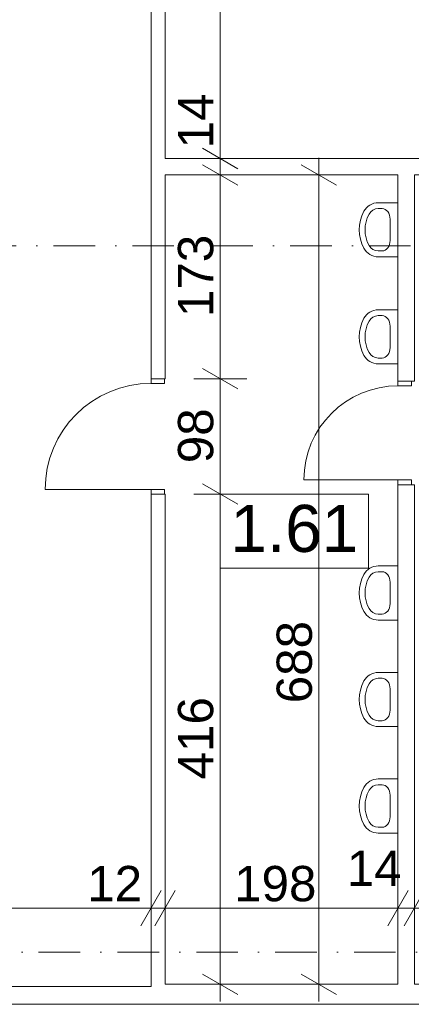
# Model space of a CAD drawing. Extents: x -283435 to 14216, y -77540 to 30522.
# Tile 37 of 177: x -155808 to -152479, y -73106 to -64740. Entities that reach past the tile are written whole.
import ezdxf

# ---------------------------------------------------------------- set-up
doc = ezdxf.new("R2010")
doc.units = 0
doc.header["$MEASUREMENT"] = 0
doc.linetypes.add('Kropki i Kreski', pattern=[670.277762, 352.777767, -176.388884, 0, -141.111112])
for name, color, linetype in [('Drzwi ArchiCAD', 7, 'Continuous'), ('SANITARNE', 7, 'Continuous'), ('WYMIARY', 7, 'Continuous'), ('ŚCIANY', 7, 'Continuous')]:
    doc.layers.add(name, color=color, linetype=linetype)
for name, color, linetype, lineweight in [('Drzwi ArchiCAD_Nr_Pióra__3', 3, 'Continuous', 18), ('Drzwi ArchiCAD_Nr_Pióra__7', 7, 'Continuous', 18), ('OPISY_Nr_Pióra__65', 65, 'Continuous', 18), ('OPISY_Nr_Pióra__86', 86, 'Continuous', 18), ('OSIE_Nr_Pióra__7', 7, 'Continuous', 18), ('SANITARNE_Nr_Pióra__6', 6, 'Continuous', 9), ('WYMIARY_Nr_Pióra__4', 4, 'Continuous', 18), ('WYMIARY_Nr_Pióra__5', 5, 'Continuous', 18), ('ŚCIANY_Nr_Pióra__7', 7, 'Continuous', 18)]:
    doc.layers.add(name, color=color, linetype=linetype, lineweight=lineweight)
doc.styles.add('GENERATED_STYLE_1', font='arial.ttf')
doc.styles.add('GENERATED_STYLE_2', font='txt')
doc.dimstyles.new('GENERATED_STYLE__1', dxfattribs={"dimtxt": 300, "dimasz": 228, "dimexe": 0.18, "dimexo": 0, "dimgap": 0.09, "dimtad": 1, "dimdec": 0, "dimlfac": 0.1, "dimzin": 0, "dimdsep": 46, "dimtxsty": 'GENERATED_STYLE_2', "dimblk": 'ARROWHEAD_2', "dimblk1": 'ARROWHEAD_2', "dimblk2": 'ARROWHEAD_2', "dimcen": 0.09, "dimclrd": 256, "dimclre": 256, "dimclrt": 256, "dimazin": 0, "dimtfac": 1, "dimtdec": 4, "dimtmove": 0, "dimatfit": 3, "dimfxl": 1, "dimtolj": 1, "dimtzin": 0, "dimarcsym": 0})
doc.dimstyles.new('GENERATED_STYLE__2', dxfattribs={"dimtxt": 300, "dimasz": 228, "dimexe": 0.18, "dimexo": 0, "dimgap": 0.09, "dimtad": 1, "dimtih": 1, "dimtoh": 1, "dimdec": 0, "dimlfac": 0.1, "dimzin": 0, "dimdsep": 46, "dimtxsty": 'GENERATED_STYLE_2', "dimblk": 'ARROWHEAD_2', "dimblk1": 'ARROWHEAD_2', "dimblk2": 'ARROWHEAD_2', "dimcen": 0.09, "dimclrd": 256, "dimclre": 256, "dimclrt": 256, "dimazin": 0, "dimtfac": 1, "dimtdec": 4, "dimtmove": 0, "dimatfit": 3, "dimfxl": 1, "dimtolj": 1, "dimtzin": 0, "dimarcsym": 0})
doc.dimstyles.new('GENERATED_STYLE__3', dxfattribs={"dimtxt": 300, "dimasz": 228, "dimexe": 0.18, "dimexo": 0, "dimgap": 0.09, "dimtad": 1, "dimtih": 1, "dimtoh": 1, "dimdec": 0, "dimlfac": 0.1, "dimzin": 0, "dimdsep": 46, "dimtxsty": 'GENERATED_STYLE_2', "dimblk": 'ARROWHEAD_2', "dimblk1": 'ARROWHEAD_2', "dimblk2": 'ARROWHEAD_2', "dimcen": 0.09, "dimclrd": 256, "dimclre": 256, "dimclrt": 256, "dimazin": 0, "dimtfac": 1, "dimtdec": 4, "dimtmove": 2, "dimatfit": 3, "dimfxl": 1, "dimtolj": 1, "dimtzin": 0, "dimarcsym": 0})
doc.dimstyles.new('GENERATED_STYLE__4', dxfattribs={"dimtxt": 300, "dimasz": 228, "dimexe": 0.18, "dimexo": 0, "dimgap": 0.09, "dimtad": 1, "dimdec": 0, "dimlfac": 0.1, "dimzin": 0, "dimdsep": 46, "dimtxsty": 'GENERATED_STYLE_2', "dimblk": 'ARROWHEAD_2', "dimblk1": 'ARROWHEAD_2', "dimblk2": 'ARROWHEAD_2', "dimcen": 0.09, "dimclrd": 256, "dimclre": 256, "dimclrt": 256, "dimazin": 0, "dimtfac": 1, "dimtdec": 4, "dimtmove": 2, "dimatfit": 3, "dimfxl": 1, "dimtolj": 1, "dimtzin": 0, "dimarcsym": 0})

# ---------------------------------------------------------------- blocks, each defined once
blk = doc.blocks.new('D1 Drzwi proste 12_138')
at = {"layer": 'Drzwi ArchiCAD_Nr_Pióra__3', "linetype": 'Continuous'}
for p, q in [((450, 0), (450, 900)), ((-450, 0), (-490, 0)), ((-490, 0), (-490, -115)), ((-450, -115), (-450, 0)), ((490, 0), (450, 0)), ((450, 0), (450, -115)), ((490, -115), (490, 0)), ((-490, -115), (-450, -115)), ((450, -115), (490, -115))]:
    blk.add_line(p, q, dxfattribs=at)
blk.add_arc((450, 0), 900, 90, 180, dxfattribs=at)
at = {"layer": 'Drzwi ArchiCAD_Nr_Pióra__7', "linetype": 'Continuous'}
for p, q in [((-490, 0), (-490, -115)), ((490, 0), (490, -115))]:
    blk.add_line(p, q, dxfattribs=at)
blk = doc.blocks.new('Ściana_412', base_point=(-154571.4, -62923))
at = {"layer": 'ŚCIANY_Nr_Pióra__7', "linetype": 'Continuous'}
for p, q in [((-154571.4, -65919.7), (-154571.4, -62923)), ((-154691.4, -63043), (-154691.4, -67790.9)), ((-154571.4, -67790.9), (-154571.4, -66059.7)), ((-154691.4, -67790.9), (-154576.4, -67790.9)), ((-154576.4, -67790.9), (-154571.4, -67790.9)), ((-154691.4, -68770.9), (-154576.4, -68770.9)), ((-154691.4, -68770.9), (-154691.4, -72955.8)), ((-154576.4, -68770.9), (-154571.4, -68770.9)), ((-154571.4, -72935.8), (-154571.4, -68770.9))]:
    blk.add_line(p, q, dxfattribs=at)
at = {"layer": 'Drzwi ArchiCAD', "linetype": 'Continuous', "xscale": -1, "rotation": 90}
blk.add_blockref('D1 Drzwi proste 12_138', (-154691.4, -68280.9), dxfattribs=at)
blk = doc.blocks.new('Ściana_415', base_point=(-154571.4, -65919.7))
at = {"layer": 'ŚCIANY_Nr_Pióra__7', "linetype": 'Continuous'}
for p, q in [((-150487, -65919.7), (-154571.4, -65919.7)), ((-154571.4, -66059.7), (-152592, -66059.7)), ((-152452, -66059.7), (-151227, -66059.7)), ((-151087, -66059.7), (-150627, -66059.7))]:
    blk.add_line(p, q, dxfattribs=at)
blk = doc.blocks.new('D1 Drzwi proste 12_141')
at = {"layer": 'Drzwi ArchiCAD_Nr_Pióra__3', "linetype": 'Continuous'}
for p, q in [((400, 0), (400, 800)), ((-400, 0), (-440, 0)), ((-440, 0), (-440, -115)), ((-400, -115), (-400, 0)), ((440, 0), (400, 0)), ((400, 0), (400, -115)), ((440, -115), (440, 0)), ((-440, -115), (-400, -115)), ((400, -115), (440, -115))]:
    blk.add_line(p, q, dxfattribs=at)
blk.add_arc((400, 0), 800, 90, 180, dxfattribs=at)
at = {"layer": 'Drzwi ArchiCAD_Nr_Pióra__7', "linetype": 'Continuous'}
for p, q in [((-440, 0), (-440, -115)), ((440, 0), (440, -115))]:
    blk.add_line(p, q, dxfattribs=at)
blk = doc.blocks.new('Ściana_418', base_point=(-152592, -65919.7))
at = {"layer": 'ŚCIANY_Nr_Pióra__7', "linetype": 'Continuous'}
for p, q in [((-152592, -66059.7), (-152592, -67810.9)), ((-152452, -67810.9), (-152452, -66059.7)), ((-152592, -67810.9), (-152477, -67810.9)), ((-152477, -67810.9), (-152452, -67810.9)), ((-152592, -68690.9), (-152477, -68690.9)), ((-152592, -68690.9), (-152592, -72935.8)), ((-152477, -68690.9), (-152452, -68690.9)), ((-152452, -72935.8), (-152452, -68690.9))]:
    blk.add_line(p, q, dxfattribs=at)
at = {"layer": 'Drzwi ArchiCAD', "linetype": 'Continuous', "xscale": -1, "rotation": 90}
blk.add_blockref('D1 Drzwi proste 12_141', (-152592, -68250.9), dxfattribs=at)
blk = doc.blocks.new('Ściana_427', base_point=(-154571.4, -73105.8))
at = {"layer": 'ŚCIANY_Nr_Pióra__7', "linetype": 'Continuous'}
for p, q in [((-152592, -72935.8), (-154571.4, -72935.8)), ((-151227, -72935.8), (-152452, -72935.8)), ((-151087, -73005.8), (-151087, -72935.8)), ((-154691.4, -73105.8), (-151087, -73105.8))]:
    blk.add_line(p, q, dxfattribs=at)
blk = doc.blocks.new('Ściana_489', base_point=(-188154, -72955.8))
at = {"layer": 'ŚCIANY_Nr_Pióra__7', "linetype": 'Continuous'}
for p, q in [((-154691.4, -72955.8), (-164271.4, -72955.8)), ((-188154, -73105.8), (-154691.4, -73105.8))]:
    blk.add_line(p, q, dxfattribs=at)
blk = doc.blocks.new('Umywalka 01 12')
at = {"layer": 'SANITARNE_Nr_Pióra__6', "linetype": 'Continuous'}
for p, q in [((-230, 0), (-230, -168)), ((230, 0), (-230, 0)), ((230, 0), (230, -168)), ((-91.1, -67.7), (-91.1, -67.7)), ((91.1, -67.7), (-91.1, -67.7)), ((-180, -134.4), (-180, -168)), ((180, -134.4), (180, -168))]:
    blk.add_line(p, q, dxfattribs=at)
for centre, radius, start, end in [((-91.1, -168), 138.9, 180, 241.52544), ((-91.1, -168), 88.9, 180, 241.52544), ((0, 0), 280, 241.52544, 298.47456), ((91.1, -168), 88.9, 298.47456, 0), ((91.1, -168), 138.9, 298.47456, 0), ((0, 0), 330, 241.52544, 298.47456)]:
    blk.add_arc(centre, radius, start, end, dxfattribs=at)
for centre, major_axis, start_param, end_param in [((-91.1, -134.4), (88.9, 0), 1.570796, 3.141593), ((91.1, -134.4), (-88.9, 0), 3.141593, 4.712389)]:
    blk.add_ellipse(centre, major_axis=major_axis, ratio=0.750558, start_param=start_param, end_param=end_param, dxfattribs=at)
blk = doc.blocks.new('*D2226')
at = {"layer": 'WYMIARY_Nr_Pióra__4', "linetype": 'Continuous', "transparency": 16777216}
for p, q in [((-154252.6, -68684.3), (-153952.6, -68857.5)), ((-153877.6, -68770.9), (-154327.6, -68770.9)), ((-154102.6, -72935.8), (-154102.6, -68770.9)), ((-154252.6, -72849.2), (-153952.6, -73022.4)), ((-153877.6, -72935.8), (-154327.6, -72935.8)), ((-154102.6, -73082.5), (-154102.6, -72935.8))]:
    blk.add_line(p, q, dxfattribs=at)
at = {"layer": 'WYMIARY_Nr_Pióra__5', "transparency": 16777216, "insert": (-154462.6, -71194.9), "char_height": 300, "attachment_point": 1, "rotation": 90, "style": 'GENERATED_STYLE_1'}
blk.add_mtext('{416}', dxfattribs=at)
blk = doc.blocks.new('ARROWHEAD_2')
at = {"linetype": 'Continuous'}
for p, q in [((-0.378, -0.655), (0.378, 0.655)), ((0, 0), (-1, 0))]:
    blk.add_line(p, q, dxfattribs=at)
blk = doc.blocks.new('*D2227')
at = {"layer": 'WYMIARY_Nr_Pióra__4', "linetype": 'Continuous', "transparency": 16777216}
for p, q in [((-154252.6, -67704.3), (-153952.6, -67877.5)), ((-153877.6, -67790.9), (-154327.6, -67790.9)), ((-154102.6, -68770.9), (-154102.6, -67790.9)), ((-154252.6, -68684.3), (-153952.6, -68857.5)), ((-153877.6, -68770.9), (-154327.6, -68770.9))]:
    blk.add_line(p, q, dxfattribs=at)
at = {"layer": 'WYMIARY_Nr_Pióra__5', "transparency": 16777216, "insert": (-154462.6, -68508.6), "char_height": 300, "attachment_point": 1, "rotation": 90, "style": 'GENERATED_STYLE_1'}
blk.add_mtext('{98}', dxfattribs=at)
blk = doc.blocks.new('*D2228')
at = {"layer": 'WYMIARY_Nr_Pióra__4', "linetype": 'Continuous', "transparency": 16777216}
for p, q in [((-154252.6, -65973.1), (-153952.6, -66146.3)), ((-153877.6, -66059.7), (-154327.6, -66059.7)), ((-154102.6, -67790.9), (-154102.6, -66059.7)), ((-154252.6, -67704.3), (-153952.6, -67877.5)), ((-153877.6, -67790.9), (-154327.6, -67790.9))]:
    blk.add_line(p, q, dxfattribs=at)
at = {"layer": 'WYMIARY_Nr_Pióra__5', "transparency": 16777216, "insert": (-154462.6, -67266.8), "char_height": 300, "attachment_point": 1, "rotation": 90, "style": 'GENERATED_STYLE_1'}
blk.add_mtext('{173}', dxfattribs=at)
blk = doc.blocks.new('*D2229')
at = {"layer": 'WYMIARY_Nr_Pióra__4', "linetype": 'Continuous', "transparency": 16777216}
for p, q in [((-154252.6, -65833.1), (-153952.6, -66006.3)), ((-153877.6, -65919.7), (-154327.6, -65919.7)), ((-154252.6, -65973.1), (-153952.6, -66146.3)), ((-154102.6, -66059.7), (-154102.6, -65919.7)), ((-153877.6, -66059.7), (-154327.6, -66059.7))]:
    blk.add_line(p, q, dxfattribs=at)
blk = doc.blocks.new('*D2230')
at = {"layer": 'WYMIARY_Nr_Pióra__4', "linetype": 'Continuous', "transparency": 16777216}
for p, q in [((-154102.6, -62923), (-154102.6, -62776.3)), ((-153952.6, -63009.6), (-154252.6, -62836.4)), ((-153877.6, -62923), (-154327.6, -62923)), ((-154102.6, -65919.7), (-154102.6, -62923)), ((-154252.6, -65833.1), (-153952.6, -66006.3)), ((-153877.6, -65919.7), (-154327.6, -65919.7))]:
    blk.add_line(p, q, dxfattribs=at)
at = {"layer": 'WYMIARY_Nr_Pióra__5', "transparency": 16777216, "char_height": 300, "attachment_point": 1, "rotation": 90, "style": 'GENERATED_STYLE_1'}
for s, insert in [('{300}', (-154462.6, -64535.2)), ('{14}', (-154462.6, -65833))]:
    blk.add_mtext(s, dxfattribs=dict(at, insert=insert))
blk = doc.blocks.new('*D2232')
at = {"layer": 'WYMIARY_Nr_Pióra__4', "linetype": 'Continuous', "transparency": 16777216}
for p, q in [((-164271.4, -72515.2), (-164271.4, -72065.2)), ((-154691.4, -72515.2), (-154691.4, -72065.2)), ((-164184.8, -72140.2), (-164358, -72440.2)), ((-154604.8, -72140.2), (-154778, -72440.2)), ((-164418.1, -72290.2), (-164271.4, -72290.2)), ((-164271.4, -72290.2), (-154691.4, -72290.2))]:
    blk.add_line(p, q, dxfattribs=at)
at = {"layer": 'WYMIARY_Nr_Pióra__5', "transparency": 16777216, "char_height": 300, "attachment_point": 1, "style": 'GENERATED_STYLE_1'}
for s, insert in [('{958}', (-160050.5, -71930.2)), ('{12}', (-155233.4, -71930.2))]:
    blk.add_mtext(s, dxfattribs=dict(at, insert=insert))
blk = doc.blocks.new('*D2233')
at = {"layer": 'WYMIARY_Nr_Pióra__4', "linetype": 'Continuous', "transparency": 16777216}
for p, q in [((-154691.4, -72515.2), (-154691.4, -72065.2)), ((-154571.4, -72515.2), (-154571.4, -72065.2)), ((-154604.8, -72140.2), (-154778, -72440.2)), ((-154484.8, -72140.2), (-154658, -72440.2)), ((-154691.4, -72290.2), (-154571.4, -72290.2))]:
    blk.add_line(p, q, dxfattribs=at)
blk = doc.blocks.new('*D2234')
at = {"layer": 'WYMIARY_Nr_Pióra__4', "linetype": 'Continuous', "transparency": 16777216}
for p, q in [((-154571.4, -72515.2), (-154571.4, -72065.2)), ((-152592, -72515.2), (-152592, -72065.2)), ((-154484.8, -72140.2), (-154658, -72440.2)), ((-152505.4, -72140.2), (-152678.6, -72440.2)), ((-154571.4, -72290.2), (-152592, -72290.2))]:
    blk.add_line(p, q, dxfattribs=at)
at = {"layer": 'WYMIARY_Nr_Pióra__5', "transparency": 16777216, "char_height": 300, "attachment_point": 1, "style": 'GENERATED_STYLE_1'}
for s, insert in [('{14}', (-153027.3, -71800.1)), ('{198}', (-153984.7, -71930.2))]:
    blk.add_mtext(s, dxfattribs=dict(at, insert=insert))
blk = doc.blocks.new('*D2235')
at = {"layer": 'WYMIARY_Nr_Pióra__4', "linetype": 'Continuous', "transparency": 16777216}
for p, q in [((-152592, -72515.2), (-152592, -72065.2)), ((-152452, -72515.2), (-152452, -72065.2)), ((-152505.4, -72140.2), (-152678.6, -72440.2)), ((-152365.4, -72140.2), (-152538.6, -72440.2)), ((-152592, -72290.2), (-152452, -72290.2))]:
    blk.add_line(p, q, dxfattribs=at)
blk = doc.blocks.new('*D2236')
at = {"layer": 'WYMIARY_Nr_Pióra__4', "linetype": 'Continuous', "transparency": 16777216}
for p, q in [((-152452, -72515.2), (-152452, -72065.2)), ((-151227, -72515.2), (-151227, -72065.2)), ((-152365.4, -72140.2), (-152538.6, -72440.2)), ((-151140.4, -72140.2), (-151313.6, -72440.2)), ((-152452, -72290.2), (-151227, -72290.2))]:
    blk.add_line(p, q, dxfattribs=at)
at = {"layer": 'WYMIARY_Nr_Pióra__5', "transparency": 16777216, "insert": (-152181, -71930.2), "char_height": 300, "attachment_point": 1, "style": 'GENERATED_STYLE_1'}
blk.add_mtext('{122}', dxfattribs=at)
blk = doc.blocks.new('*D2237')
at = {"layer": 'WYMIARY_Nr_Pióra__4', "linetype": 'Continuous', "transparency": 16777216}
for p, q in [((-151227, -72515.2), (-151227, -72065.2)), ((-151087, -72515.2), (-151087, -72065.2)), ((-151140.4, -72140.2), (-151313.6, -72440.2)), ((-151000.4, -72140.2), (-151173.6, -72440.2)), ((-151227, -72290.2), (-151087, -72290.2))]:
    blk.add_line(p, q, dxfattribs=at)
blk = doc.blocks.new('*D2238')
at = {"layer": 'WYMIARY_Nr_Pióra__4', "linetype": 'Continuous', "transparency": 16777216}
for p, q in [((-151087, -72515.2), (-151087, -72065.2)), ((-149541.4, -72515.2), (-149541.4, -72065.2)), ((-151000.4, -72140.2), (-151173.6, -72440.2)), ((-149628.1, -72440.2), (-149454.8, -72140.2)), ((-151087, -72290.2), (-149541.4, -72290.2)), ((-149541.4, -72290.2), (-149394.7, -72290.2))]:
    blk.add_line(p, q, dxfattribs=at)
at = {"layer": 'WYMIARY_Nr_Pióra__5', "transparency": 16777216, "char_height": 300, "attachment_point": 1, "style": 'GENERATED_STYLE_1'}
for s, insert in [('{155}', (-150655.7, -71930.2)), ('{14}', (-151028.7, -72358.7))]:
    blk.add_mtext(s, dxfattribs=dict(at, insert=insert))
blk = doc.blocks.new('*D2239')
at = {"layer": 'WYMIARY_Nr_Pióra__4', "linetype": 'Continuous', "transparency": 16777216}
for p, q in [((-153263.6, -66059.7), (-153263.6, -65913)), ((-153113.6, -66146.3), (-153413.6, -65973.1)), ((-153038.6, -66059.7), (-153488.6, -66059.7)), ((-153263.6, -72935.8), (-153263.6, -66059.7)), ((-153413.6, -72849.2), (-153113.6, -73022.4)), ((-153038.6, -72935.8), (-153488.6, -72935.8)), ((-153263.6, -73082.5), (-153263.6, -72935.8))]:
    blk.add_line(p, q, dxfattribs=at)
at = {"layer": 'WYMIARY_Nr_Pióra__5', "transparency": 16777216, "insert": (-153623.6, -70548.2), "char_height": 300, "attachment_point": 1, "rotation": 90, "style": 'GENERATED_STYLE_1'}
blk.add_mtext('{688}', dxfattribs=at)

msp = doc.modelspace()

# ---------------------------------------------------------------- linework, layer by layer
at = {"layer": 'OPISY_Nr_Pióra__65', "linetype": 'Continuous', "flags": 128}
msp.add_lwpolyline([(-154102.6, -68770.9), (-152843.7, -68770.9), (-152843.7, -69399.5), (-154102.6, -69399.5)], close=True, dxfattribs=at)
at = {"layer": 'OSIE_Nr_Pióra__7', "linetype": 'Kropki i Kreski'}
for p, q in [((-233283.4, -66663), (11369.3, -66663)), ((-230728.9, -72663), (11369.3, -72663))]:
    msp.add_line(p, q, dxfattribs=at)

# ---------------------------------------------------------------- block references
at = {"layer": 'SANITARNE', "linetype": 'Continuous', "rotation": 270}
for p in [(-152592, -66525.3), (-152592, -67434.9), (-152592, -69610.7), (-152592, -70516), (-152592, -71421.3)]:
    msp.add_blockref('Umywalka 01 12', p, dxfattribs=at)
at = {"layer": 'ŚCIANY'}
for name, p in [('Ściana_412', (-154571.4, -62923)), ('Ściana_415', (-154571.4, -65919.7)), ('Ściana_418', (-152592, -65919.7)), ('Ściana_427', (-154571.4, -73105.8)), ('Ściana_489', (-188154, -72955.8))]:
    msp.add_blockref(name, p, dxfattribs=at)

# ---------------------------------------------------------------- texts
at = {"layer": 'OPISY_Nr_Pióra__86', "linetype": 'Continuous', "insert": (-153473.2, -68862.3), "char_height": 400, "attachment_point": 2, "style": 'GENERATED_STYLE_1'}
msp.add_mtext('{1.61}', dxfattribs=at)

# ---------------------------------------------------------------- dimensions: what is measured, and where the dimension line sits
at = {"layer": 'WYMIARY', "linetype": 'Continuous'}
for base, p1, p2, dimstyle, picture, middle in [((-154102.6, -72935.8), (-154571.4, -65919.7), (-154571.4, -62923), 'GENERATED_STYLE__1', '*D2230', (-154312.6, -64197.8)), ((-154102.6, -72935.8), (-154571.4, -66059.7), (-154571.4, -65919.7), 'GENERATED_STYLE__1', '*D2229', (-154312.6, -65608.1)), ((-153263.6, -72935.8), (-152592, -72935.8), (-154571.4, -66059.7), 'GENERATED_STYLE__4', '*D2239', (-153473.6, -70210.9)), ((-154102.6, -72935.8), (-154571.4, -67790.9), (-154571.4, -66059.7), 'GENERATED_STYLE__1', '*D2228', (-154312.6, -66929.4)), ((-154102.6, -72935.8), (-154571.4, -68770.9), (-154571.4, -67790.9), 'GENERATED_STYLE__1', '*D2227', (-154312.6, -68283.7)), ((-154102.6, -72935.8), (-154571.4, -72935.8), (-154571.4, -68770.9), 'GENERATED_STYLE__1', '*D2226', (-154312.6, -70857.5))]:
    dim = msp.add_linear_dim(base=base, p1=p1, p2=p2, angle=90, dimstyle=dimstyle, dxfattribs=at)
    dim.commit()
    dim.dimension.update_dxf_attribs({"geometry": picture, "text_midpoint": middle})
for base, p1, p2, dimstyle, picture, middle in [((-164271.4, -72290.2), (-154571.4, -73105.8), (-152592, -73105.8), 'GENERATED_STYLE__3', '*D2234', (-153647.4, -72080.2)), ((-164271.4, -72290.2), (-164271.4, -72955.8), (-154691.4, -72955.8), 'GENERATED_STYLE__2', '*D2232', (-159713.2, -72080.2)), ((-164271.401, -72290.1619), (-152451.9784, -72935.8324), (-151227.0102, -73105.8324), 'GENERATED_STYLE__2', '*D2236', (-151843.6088, -72080.1619)), ((-164271.4, -72290.2), (-151087, -72935.8), (-149541.4, -72955.8), 'GENERATED_STYLE__2', '*D2238', (-150318.3, -72080.2)), ((-164271.4, -72290.2), (-152592, -73105.8), (-152452, -72935.8), 'GENERATED_STYLE__3', '*D2235', (-152802.4, -71950.1)), ((-164271.4, -72290.2), (-154691.4, -72955.8), (-154571.4, -73105.8), 'GENERATED_STYLE__2', '*D2233', (-155008.5, -72080.2)), ((-164271.4, -72290.2), (-151227, -73105.8), (-151087, -72935.8), 'GENERATED_STYLE__3', '*D2237', (-150803.8, -72508.7))]:
    dim = msp.add_linear_dim(base=base, p1=p1, p2=p2, dimstyle=dimstyle, dxfattribs=at)
    dim.commit()
    dim.dimension.update_dxf_attribs({"geometry": picture, "text_midpoint": middle})

doc.saveas('drawing.dxf')
